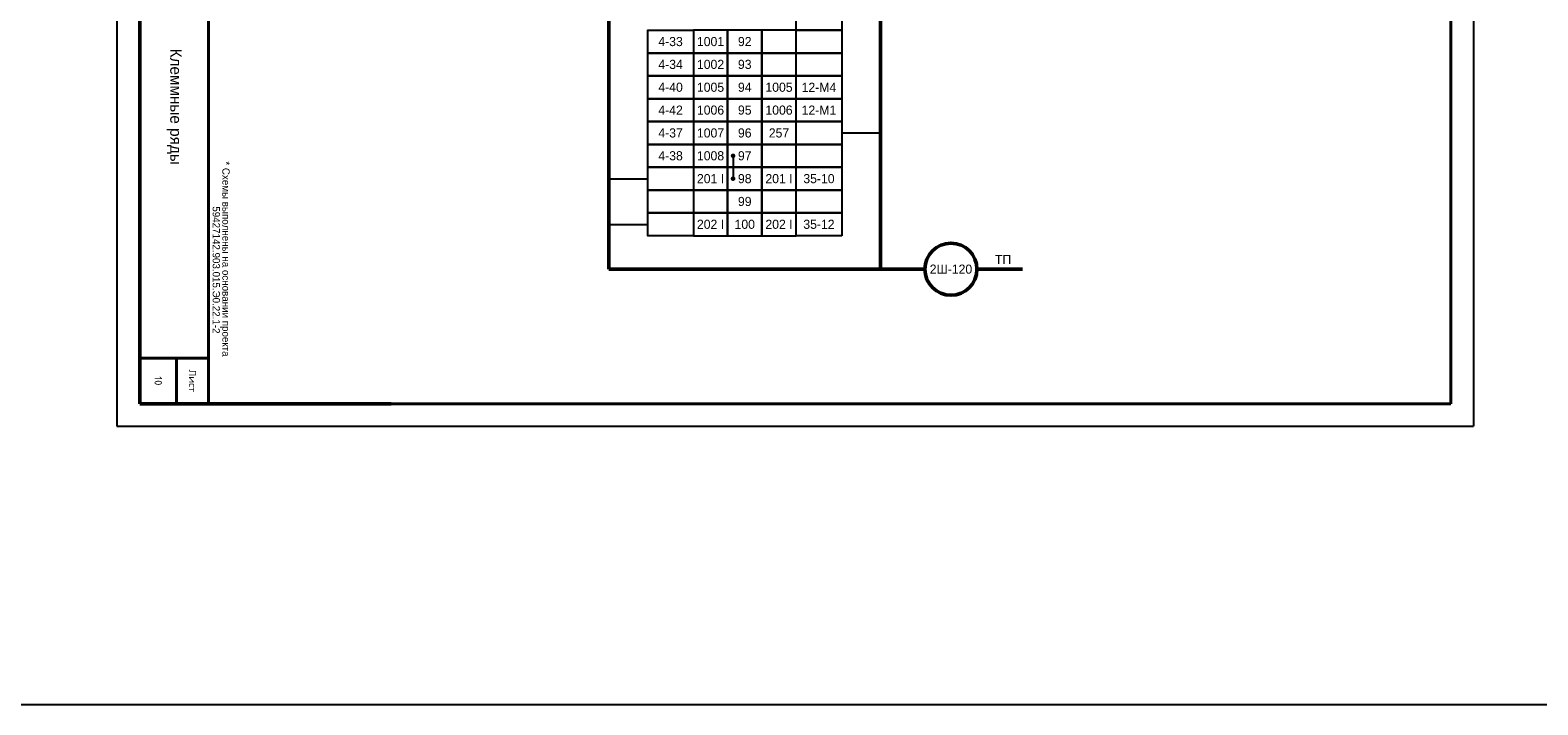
# Model space of a CAD drawing. Header units: millimetres. Extents: x 4897 to 12009, y -3017 to 2708.
# Tile 79 of 86: x 9177 to 9507, y 1313 to 1461. Entities that reach past the tile are written whole.
import ezdxf

# ---------------------------------------------------------------- set-up
doc = ezdxf.new("R2010")
doc.units = ezdxf.units.MM
doc.layers.add('основная 0.5', color=7, linetype='Continuous', lineweight=50)
doc.styles.add('SIMPLEX', font='txt', dxfattribs={"height": 5})

msp = doc.modelspace()

# ---------------------------------------------------------------- linework, layer by layer
for p, q in [((9196.36, 1794.23), (9196.36, 1374.22)), ((9493.41, 1794.23), (9493.41, 1374.22)), ((9355.07, 1438.39), (9363.57, 1438.39)), ((9331.26, 1433.39), (9331.26, 1428.39)), ((9304.08, 1428.39), (9312.58, 1428.39)), ((9304.08, 1418.4), (9312.58, 1418.4)), ((9196.36, 1374.22), (9493.41, 1374.22)), ((9196.36, 1374.22), (9493.41, 1374.22))]:
    msp.add_line(p, q)
at = {"lineweight": 40}
for p, q in [((9201.41, 1774.23), (9201.41, 1379.14)), ((9488.41, 1774.23), (9488.41, 1379.14)), ((9216.41, 1389.14), (9201.41, 1389.14)), ((9209.41, 1389.14), (9209.41, 1379.14)), ((9488.41, 1379.14), (9201.41, 1379.14))]:
    msp.add_line(p, q, dxfattribs=at)
at = {"lineweight": 50}
for p, q in [((9304.08, 1563.39), (9304.08, 1408.58)), ((9363.57, 1553.39), (9363.57, 1408.58)), ((9304.08, 1408.58), (9363.57, 1408.58)), ((9363.57, 1408.58), (9373.27, 1408.58)), ((9384.67, 1408.58), (9394.6, 1408.58))]:
    msp.add_line(p, q, dxfattribs=at)
at = {"color": 1}
msp.add_lwpolyline([(5068.94, 1893.8), (10143.57, 1893.8), (10143.57, 1313.24), (5068.94, 1313.24)], close=True, dxfattribs=at)
for points in [[(9355.07, 1460.89), (9345.07, 1460.89), (9345.07, 1465.89), (9355.07, 1465.89)], [(9322.58, 1455.89), (9312.58, 1455.89), (9312.58, 1460.89), (9322.58, 1460.89)], [(9322.58, 1455.89), (9330.08, 1455.89), (9330.08, 1460.89), (9322.58, 1460.89)], [(9330.08, 1455.89), (9337.57, 1455.89), (9337.57, 1460.89), (9330.08, 1460.89)], [(9337.57, 1455.89), (9345.07, 1455.89), (9345.07, 1460.89), (9337.57, 1460.89)], [(9355.07, 1455.89), (9345.07, 1455.89), (9345.07, 1460.89), (9355.07, 1460.89)], [(9322.58, 1450.89), (9312.58, 1450.89), (9312.58, 1455.89), (9322.58, 1455.89)], [(9322.58, 1450.89), (9330.08, 1450.89), (9330.08, 1455.89), (9322.58, 1455.89)], [(9330.08, 1450.89), (9337.57, 1450.89), (9337.57, 1455.89), (9330.08, 1455.89)], [(9337.57, 1450.89), (9345.07, 1450.89), (9345.07, 1455.89), (9337.57, 1455.89)], [(9355.07, 1450.89), (9345.07, 1450.89), (9345.07, 1455.89), (9355.07, 1455.89)], [(9322.58, 1445.89), (9312.58, 1445.89), (9312.58, 1450.89), (9322.58, 1450.89)], [(9322.58, 1445.89), (9330.08, 1445.89), (9330.08, 1450.89), (9322.58, 1450.89)], [(9330.08, 1445.89), (9337.57, 1445.89), (9337.57, 1450.89), (9330.08, 1450.89)], [(9337.57, 1445.89), (9345.07, 1445.89), (9345.07, 1450.89), (9337.57, 1450.89)], [(9355.07, 1445.89), (9345.07, 1445.89), (9345.07, 1450.89), (9355.07, 1450.89)], [(9322.58, 1440.89), (9312.58, 1440.89), (9312.58, 1445.89), (9322.58, 1445.89)], [(9322.58, 1440.89), (9312.58, 1440.89), (9312.58, 1445.89), (9322.58, 1445.89)], [(9322.58, 1440.89), (9330.08, 1440.89), (9330.08, 1445.89), (9322.58, 1445.89)], [(9322.58, 1440.89), (9330.08, 1440.89), (9330.08, 1445.89), (9322.58, 1445.89)], [(9330.08, 1440.89), (9337.57, 1440.89), (9337.57, 1445.89), (9330.08, 1445.89)], [(9337.57, 1440.89), (9345.07, 1440.89), (9345.07, 1445.89), (9337.57, 1445.89)], [(9337.57, 1440.89), (9345.07, 1440.89), (9345.07, 1445.89), (9337.57, 1445.89)], [(9355.07, 1440.89), (9345.07, 1440.89), (9345.07, 1445.89), (9355.07, 1445.89)], [(9355.07, 1440.89), (9345.07, 1440.89), (9345.07, 1445.89), (9355.07, 1445.89)], [(9322.58, 1435.89), (9312.58, 1435.89), (9312.58, 1440.89), (9322.58, 1440.89)], [(9322.58, 1435.89), (9330.08, 1435.89), (9330.08, 1440.89), (9322.58, 1440.89)], [(9330.08, 1435.89), (9337.57, 1435.89), (9337.57, 1440.89), (9330.08, 1440.89)], [(9337.57, 1435.89), (9345.07, 1435.89), (9345.07, 1440.89), (9337.57, 1440.89)], [(9355.07, 1435.89), (9345.07, 1435.89), (9345.07, 1440.89), (9355.07, 1440.89)], [(9322.58, 1430.89), (9312.58, 1430.89), (9312.58, 1435.89), (9322.58, 1435.89)], [(9322.58, 1430.89), (9330.08, 1430.89), (9330.08, 1435.89), (9322.58, 1435.89)], [(9330.08, 1430.89), (9337.57, 1430.89), (9337.57, 1435.89), (9330.08, 1435.89)], [(9337.57, 1430.89), (9345.07, 1430.89), (9345.07, 1435.89), (9337.57, 1435.89)], [(9355.07, 1430.89), (9345.07, 1430.89), (9345.07, 1435.89), (9355.07, 1435.89)], [(9322.58, 1425.89), (9312.58, 1425.89), (9312.58, 1430.89), (9322.58, 1430.89)], [(9322.58, 1425.89), (9330.08, 1425.89), (9330.08, 1430.89), (9322.58, 1430.89)], [(9330.08, 1425.89), (9337.57, 1425.89), (9337.57, 1430.89), (9330.08, 1430.89)], [(9337.57, 1425.89), (9345.07, 1425.89), (9345.07, 1430.89), (9337.57, 1430.89)], [(9355.07, 1425.89), (9345.07, 1425.89), (9345.07, 1430.89), (9355.07, 1430.89)], [(9322.58, 1420.9), (9312.58, 1420.9), (9312.58, 1425.89), (9322.58, 1425.89)], [(9322.58, 1420.9), (9330.08, 1420.9), (9330.08, 1425.89), (9322.58, 1425.89)], [(9330.08, 1420.9), (9337.57, 1420.9), (9337.57, 1425.89), (9330.08, 1425.89)], [(9337.57, 1420.9), (9345.07, 1420.9), (9345.07, 1425.89), (9337.57, 1425.89)], [(9355.07, 1420.9), (9345.07, 1420.9), (9345.07, 1425.89), (9355.07, 1425.89)], [(9322.58, 1415.9), (9312.58, 1415.9), (9312.58, 1420.9), (9322.58, 1420.9)], [(9322.58, 1415.9), (9330.08, 1415.9), (9330.08, 1420.9), (9322.58, 1420.9)], [(9330.08, 1415.9), (9337.57, 1415.9), (9337.57, 1420.9), (9330.08, 1420.9)], [(9337.57, 1415.9), (9345.07, 1415.9), (9345.07, 1420.9), (9337.57, 1420.9)], [(9355.07, 1415.9), (9345.07, 1415.9), (9345.07, 1420.9), (9355.07, 1420.9)]]:
    msp.add_lwpolyline(points, close=True)
at = {"const_width": 0.45}
for points in [[(9331.26, 1433.67, 1), (9331.26, 1433.12, 1)], [(9331.26, 1428.67, 1), (9331.26, 1428.12, 1)]]:
    msp.add_lwpolyline(points, format="xyb", close=True, dxfattribs=at)
at = {"lineweight": 50}
msp.add_circle((9378.97, 1408.58), 5.7, dxfattribs=at)
at = {"layer": 'основная 0.5', "color": 0}
for p, q in [((9201.41, 1564.14), (9201.41, 1379.14)), ((9201.41, 1379.14), (9256.41, 1379.14))]:
    msp.add_line(p, q, dxfattribs=at)
at = {"layer": 'основная 0.5', "lineweight": 40}
msp.add_line((9216.41, 1499.14), (9216.41, 1379.14), dxfattribs=at)

# ---------------------------------------------------------------- texts
at = {"char_height": 2, "attachment_point": 5, "rotation": 0, "style": 'SIMPLEX'}
for s, insert, width in [('4-33', (9317.58, 1458.39), 9.9996), ('1001', (9326.33, 1458.39), 7.4996), ('4-34', (9317.58, 1453.39), 9.9996), ('1002', (9326.33, 1453.39), 7.4996), ('4-40', (9317.58, 1448.39), 9.9996), ('1005', (9326.33, 1448.39), 7.4996), ('1005', (9341.32, 1448.39), 7.4996), ('12-M4', (9350.07, 1448.39), 9.9996), ('4-42', (9317.58, 1443.39), 9.9996), ('1006', (9326.33, 1443.39), 7.4996), ('1006', (9341.32, 1443.39), 7.4996), ('12-M1', (9350.07, 1443.39), 9.9996), ('4-37', (9317.58, 1438.39), 9.9996), ('1007', (9326.33, 1438.39), 7.4996), ('257', (9341.32, 1438.39), 7.4996), ('4-38', (9317.58, 1433.39), 9.9996), ('1008', (9326.33, 1433.39), 7.4996), ('201 I', (9326.33, 1428.39), 7.4996), ('201 I', (9341.32, 1428.39), 7.4996), ('35-10', (9350.07, 1428.39), 9.9996), ('35-12', (9350.07, 1418.4), 9.9996), ('\\pt6;202 I', (9326.33, 1418.4), 7.4997), ('\\pt6;202 I', (9341.32, 1418.4), 7.4997)]:
    msp.add_mtext(s, dxfattribs=dict(at, insert=insert, width=width))
at = {"char_height": 2, "attachment_point": 5, "style": 'SIMPLEX'}
for s, insert, width in [('92', (9333.82, 1458.39), 7.4997), ('93', (9333.82, 1453.39), 7.4997), ('94', (9333.82, 1448.39), 7.4997), ('95', (9333.82, 1443.39), 7.4997), ('96', (9333.82, 1438.39), 7.4997), ('97', (9333.82, 1433.39), 7.4997), ('98', (9333.82, 1428.39), 7.4997), ('99', (9333.82, 1423.39), 7.4997), ('100', (9333.82, 1418.4), 7.4997), ('ТП ', (9390.39, 1410.72), 22.0493)]:
    msp.add_mtext(s, dxfattribs=dict(at, insert=insert, width=width))
at = {"lineweight": 35, "attachment_point": 5, "rotation": 270, "line_spacing_factor": 0.8, "style": 'SIMPLEX'}
for s, insert, char_height, width in [('Клеммные ряды', (9208.91, 1444.14), 2.5, 110), ('\\pi-4.8,l6.4,t6.4;*^IСхемы выполнены на основании проекта 59427142.903.015.Э0.22.1-2', (9219.17, 1411.62), 1.6, 64.5299), ('{\\Fromans|c204;Лист}', (9212.91, 1384.14), 1.6, 10), ('{\\Fromans|c204;10}', (9205.41, 1384.14), 1.6, 10)]:
    msp.add_mtext(s, dxfattribs=dict(at, insert=insert, char_height=char_height, width=width))
at = {"color": 4, "insert": (9378.97, 1408.58), "char_height": 2, "width": 11.4, "attachment_point": 5, "style": 'SIMPLEX'}
msp.add_mtext('2Ш-120', dxfattribs=at)

doc.saveas('drawing.dxf')
